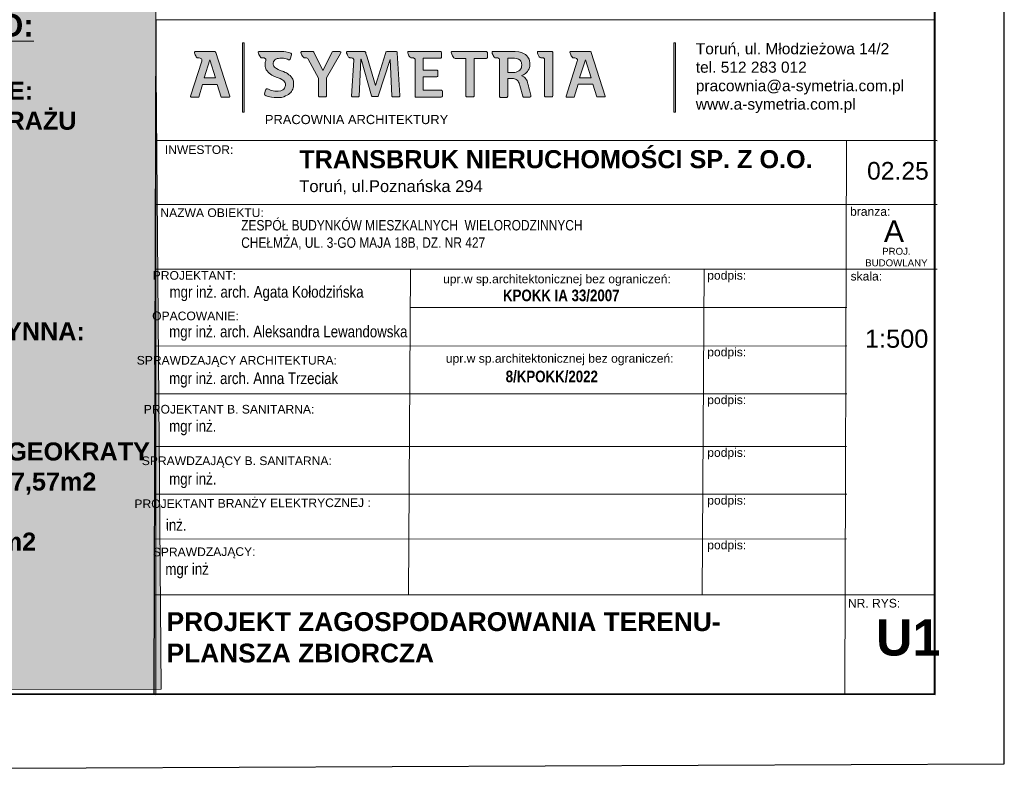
# Model space of a CAD drawing. Header units: metres. Extents: x 6539540 to 6543249, y 5894370 to 5895874.
# Tile 66 of 91: x 6542291 to 6542346, y 5895004 to 5895046. Entities that reach past the tile are written whole.
import ezdxf

# ---------------------------------------------------------------- set-up
doc = ezdxf.new("R2010")
doc.units = ezdxf.units.M
for name, color, linetype, lineweight in [('A-OPIS', 4, 'Continuous', 20), ('A-PZT', 4, 'Continuous', 9), ('A-RAMKI', 7, 'Continuous', 20), ('A-TABELA', 255, 'Continuous', 20), ('D-OPIS', 4, 'Continuous', 20)]:
    doc.layers.add(name, color=color, linetype=linetype, lineweight=lineweight)
doc.layers.add('Ramki i opis wydruku', color=7, linetype='Continuous')
doc.layers.add('tabelki', color=3, linetype='Continuous')
doc.styles.add('Arial Narrow', font='ARIALN.TTF')

# ---------------------------------------------------------------- blocks, each defined once
blk = doc.blocks.new('NOWA MAPA')
at = {"layer": 'Ramki i opis wydruku', "color": 7, "linetype": 'Continuous', "lineweight": 13, "flags": 128}
for points in [[(0, 0.05), (204.9, 0.05), (204.9, 291.95), (0, 291.95)], [(-0.05, 0), (204.95, 0), (204.95, 264), (-0.05, 264)]]:
    blk.add_lwpolyline(points, close=True, dxfattribs=at)

msp = doc.modelspace()

# ---------------------------------------------------------------- hatches: boundary and pattern name
at = {"layer": 'A-PZT', "true_color": 0xffffff, "transparency": 33554687}
h = msp.add_hatch(color=7, dxfattribs=at)
h.dxf.hatch_style = 1
h.paths.add_polyline_path([(6542299.048, 5895008.984), (6542272.165, 5895008.973), (6542271.669, 5895068.342), (6542298.553, 5895068.352)])
at = {"layer": 'D-OPIS', "lineweight": 9}
h = msp.add_hatch(color=253, dxfattribs=at)
h.paths.add_polyline_path([(6542303.649, 5895044.828), (6542303.561, 5895044.828), (6542303.562, 5895040.986), (6542303.65, 5895040.986)])
h.paths.add_polyline_path([(6542306.278, 5895044.157), (6542306.278, 5895044.192), (6542306.265, 5895044.222), (6542306.232, 5895044.247), (6542306.117, 5895044.288), (6542305.955, 5895044.325), (6542305.851, 5895044.341), (6542304.467, 5895044.341), (6542304.454, 5895044.332), (6542304.439, 5895044.32), (6542304.432, 5895044.301), (6542304.432, 5895044.282), (6542304.442, 5895044.256), (6542304.469, 5895044.185), (6542304.496, 5895044.123), (6542304.528, 5895044.071), (6542304.555, 5895044.032), (6542304.595, 5895043.998), (6542304.63, 5895043.985), (6542304.708, 5895043.985), (6542304.749, 5895043.985), (6542304.779, 5895043.973), (6542304.813, 5895043.951), (6542304.843, 5895043.922), (6542304.843, 5895043.874), (6542304.843, 5895043.825), (6542304.825, 5895043.781), (6542304.811, 5895043.73), (6542304.812, 5895043.504), (6542304.825, 5895043.446), (6542304.847, 5895043.385), (6542304.872, 5895043.329), (6542304.915, 5895043.265), (6542304.981, 5895043.196), (6542305.041, 5895043.136), (6542305.115, 5895043.086), (6542305.188, 5895043.04), (6542305.257, 5895043.002), (6542305.336, 5895042.962), (6542305.479, 5895042.911), (6542305.648, 5895042.847), (6542305.743, 5895042.799), (6542305.8, 5895042.758), (6542305.85, 5895042.716), (6542305.892, 5895042.659), (6542305.92, 5895042.603), (6542305.939, 5895042.548), (6542305.939, 5895042.457), (6542305.929, 5895042.41), (6542305.911, 5895042.364), (6542305.885, 5895042.317), (6542305.844, 5895042.265), (6542305.785, 5895042.216), (6542305.679, 5895042.168), (6542305.532, 5895042.147), (6542305.35, 5895042.147), (6542305.254, 5895042.163), (6542305.172, 5895042.183), (6542305.099, 5895042.206), (6542304.988, 5895042.247), (6542304.943, 5895042.266), (6542304.921, 5895042.273), (6542304.891, 5895042.273), (6542304.868, 5895042.263), (6542304.846, 5895042.235), (6542304.839, 5895042.209), (6542304.779, 5895041.99), (6542304.779, 5895041.956), (6542304.789, 5895041.931), (6542304.806, 5895041.916), (6542304.87, 5895041.888), (6542304.97, 5895041.845), (6542305.068, 5895041.825), (6542305.172, 5895041.805), (6542305.304, 5895041.785), (6542305.581, 5895041.785), (6542305.716, 5895041.803), (6542305.842, 5895041.831), (6542305.947, 5895041.878), (6542306.031, 5895041.915), (6542306.108, 5895041.962), (6542306.167, 5895042.008), (6542306.229, 5895042.068), (6542306.273, 5895042.133), (6542306.31, 5895042.198), (6542306.341, 5895042.256), (6542306.368, 5895042.325), (6542306.386, 5895042.392), (6542306.386, 5895042.466), (6542306.386, 5895042.588), (6542306.383, 5895042.622), (6542306.375, 5895042.692), (6542306.362, 5895042.746), (6542306.341, 5895042.808), (6542306.314, 5895042.868), (6542306.262, 5895042.931), (6542306.191, 5895043.01), (6542306.132, 5895043.059), (6542306.052, 5895043.116), (6542305.987, 5895043.156), (6542305.917, 5895043.188), (6542305.833, 5895043.228), (6542305.646, 5895043.299), (6542305.537, 5895043.347), (6542305.44, 5895043.398), (6542305.381, 5895043.438), (6542305.333, 5895043.483), (6542305.297, 5895043.527), (6542305.266, 5895043.58), (6542305.259, 5895043.618), (6542305.259, 5895043.651), (6542305.259, 5895043.721), (6542305.268, 5895043.747), (6542305.283, 5895043.785), (6542305.305, 5895043.824), (6542305.349, 5895043.874), (6542305.409, 5895043.918), (6542305.475, 5895043.947), (6542305.546, 5895043.964), (6542305.624, 5895043.971), (6542305.833, 5895043.971), (6542305.904, 5895043.956), (6542305.983, 5895043.944), (6542306.058, 5895043.912), (6542306.114, 5895043.888), (6542306.132, 5895043.888), (6542306.165, 5895043.888), (6542306.186, 5895043.899), (6542306.199, 5895043.921)])
h.paths.add_polyline_path([(6542307.504, 5895044.305), (6542307.496, 5895044.321), (6542307.481, 5895044.336), (6542307.458, 5895044.344), (6542306.831, 5895044.344), (6542306.809, 5895044.33), (6542306.8, 5895044.311), (6542306.797, 5895044.284), (6542306.809, 5895044.235), (6542306.845, 5895044.145), (6542306.886, 5895044.079), (6542306.913, 5895044.043), (6542306.937, 5895044.018), (6542306.95, 5895044.005), (6542306.969, 5895043.995), (6542306.991, 5895043.989), (6542307.017, 5895043.989), (6542307.109, 5895043.989), (6542307.142, 5895043.978), (6542307.172, 5895043.953), (6542307.195, 5895043.923), (6542307.773, 5895042.871), (6542307.773, 5895041.87), (6542307.773, 5895041.859), (6542307.785, 5895041.844), (6542307.795, 5895041.832), (6542307.815, 5895041.825), (6542307.834, 5895041.825), (6542308.165, 5895041.825), (6542308.182, 5895041.834), (6542308.203, 5895041.849), (6542308.213, 5895041.864), (6542308.221, 5895041.886), (6542308.221, 5895041.904), (6542308.221, 5895042.887), (6542308.999, 5895044.235), (6542309.006, 5895044.275), (6542309.001, 5895044.302), (6542308.996, 5895044.32), (6542308.96, 5895044.342), (6542308.562, 5895044.342), (6542308.535, 5895044.325), (6542308.52, 5895044.305), (6542308.015, 5895043.291)])
h.paths.add_polyline_path([(6542310.468, 5895044.026), (6542310.402, 5895044.236), (6542310.388, 5895044.286), (6542310.373, 5895044.314), (6542310.364, 5895044.325), (6542310.338, 5895044.337), (6542310.31, 5895044.341), (6542309.36, 5895044.34), (6542309.34, 5895044.328), (6542309.327, 5895044.313), (6542309.322, 5895044.294), (6542309.322, 5895044.274), (6542309.332, 5895044.248), (6542309.355, 5895044.189), (6542309.376, 5895044.146), (6542309.396, 5895044.103), (6542309.417, 5895044.07), (6542309.444, 5895044.036), (6542309.467, 5895044.015), (6542309.486, 5895044.005), (6542309.514, 5895043.99), (6542309.541, 5895043.986), (6542309.556, 5895043.986), (6542309.608, 5895043.986), (6542309.644, 5895043.981), (6542309.677, 5895043.969), (6542309.7, 5895043.957), (6542309.719, 5895043.928), (6542309.73, 5895043.9), (6542309.73, 5895043.87), (6542309.606, 5895041.868), (6542309.619, 5895041.85), (6542309.634, 5895041.835), (6542309.654, 5895041.827), (6542309.972, 5895041.827), (6542309.991, 5895041.838), (6542310.01, 5895041.852), (6542310.02, 5895041.874), (6542310.115, 5895043.891), (6542310.121, 5895043.913), (6542310.13, 5895043.913), (6542310.71, 5895041.892), (6542310.723, 5895041.866), (6542310.748, 5895041.857), (6542311.056, 5895041.857), (6542311.076, 5895041.872), (6542311.092, 5895041.897), (6542311.098, 5895041.925), (6542311.74, 5895043.9), (6542311.754, 5895043.9), (6542311.839, 5895041.881), (6542311.839, 5895041.862), (6542311.85, 5895041.845), (6542311.863, 5895041.833), (6542311.883, 5895041.826), (6542311.902, 5895041.826), (6542312.217, 5895041.826), (6542312.242, 5895041.836), (6542312.262, 5895041.852), (6542312.275, 5895041.872), (6542312.275, 5895041.907), (6542312.141, 5895044.275), (6542312.141, 5895044.295), (6542312.128, 5895044.32), (6542312.106, 5895044.335), (6542312.088, 5895044.341), (6542312.065, 5895044.341), (6542311.581, 5895044.341), (6542311.558, 5895044.341), (6542311.53, 5895044.324), (6542311.514, 5895044.298), (6542311.488, 5895044.229), (6542310.93, 5895042.455)])
h.paths.add_polyline_path([(6542314.57, 5895044.326), (6542314.55, 5895044.34), (6542314.523, 5895044.346), (6542312.765, 5895044.346), (6542312.74, 5895044.336), (6542312.732, 5895044.328), (6542312.724, 5895044.314), (6542312.721, 5895044.299), (6542312.721, 5895044.279), (6542312.73, 5895044.247), (6542312.739, 5895044.21), (6542312.76, 5895044.155), (6542312.784, 5895044.113), (6542312.812, 5895044.072), (6542312.834, 5895044.043), (6542312.863, 5895044.017), (6542312.89, 5895043.999), (6542312.935, 5895043.987), (6542313.004, 5895043.987), (6542313.046, 5895043.984), (6542313.068, 5895043.974), (6542313.092, 5895043.957), (6542313.115, 5895043.933), (6542313.126, 5895043.911), (6542313.13, 5895043.886), (6542313.13, 5895041.82), (6542314.58, 5895041.821), (6542314.612, 5895041.827), (6542314.63, 5895041.839), (6542314.639, 5895041.856), (6542314.648, 5895041.874), (6542314.648, 5895042.133), (6542314.645, 5895042.149), (6542314.631, 5895042.173), (6542314.615, 5895042.187), (6542314.586, 5895042.194), (6542313.581, 5895042.194), (6542313.581, 5895042.944), (6542314.341, 5895042.944), (6542314.375, 5895042.955), (6542314.388, 5895042.974), (6542314.399, 5895042.987), (6542314.399, 5895043.002), (6542314.399, 5895043.266), (6542314.381, 5895043.293), (6542314.357, 5895043.309), (6542314.325, 5895043.315), (6542313.581, 5895043.315), (6542313.58, 5895043.972), (6542314.537, 5895043.972), (6542314.563, 5895043.983), (6542314.578, 5895043.99), (6542314.589, 5895044.006), (6542314.596, 5895044.022), (6542314.596, 5895044.263), (6542314.595, 5895044.276), (6542314.589, 5895044.293)])
h.paths.add_polyline_path([(6542316.409, 5895043.962), (6542317.066, 5895043.962), (6542317.099, 5895043.962), (6542317.123, 5895043.978), (6542317.137, 5895043.993), (6542317.141, 5895044.008), (6542317.141, 5895044.029), (6542317.141, 5895044.286), (6542317.128, 5895044.314), (6542317.113, 5895044.332), (6542317.094, 5895044.341), (6542317.061, 5895044.346), (6542315.175, 5895044.346), (6542315.162, 5895044.343), (6542315.144, 5895044.328), (6542315.133, 5895044.309), (6542315.133, 5895044.285), (6542315.142, 5895044.245), (6542315.164, 5895044.196), (6542315.207, 5895044.109), (6542315.245, 5895044.04), (6542315.275, 5895044.001), (6542315.314, 5895043.974), (6542315.355, 5895043.962), (6542315.949, 5895043.962), (6542315.95, 5895041.899), (6542315.954, 5895041.87), (6542315.975, 5895041.838), (6542315.987, 5895041.83), (6542316.011, 5895041.822), (6542316.353, 5895041.822), (6542316.377, 5895041.835), (6542316.394, 5895041.852), (6542316.404, 5895041.869), (6542316.41, 5895041.897)])
h.paths.add_polyline_path([(6542319.153, 5895044.233), (6542319.04, 5895044.281), (6542318.892, 5895044.319), (6542318.675, 5895044.347), (6542317.437, 5895044.347), (6542317.418, 5895044.34), (6542317.406, 5895044.331), (6542317.397, 5895044.31), (6542317.397, 5895044.287), (6542317.404, 5895044.259), (6542317.412, 5895044.233), (6542317.439, 5895044.172), (6542317.458, 5895044.126), (6542317.49, 5895044.069), (6542317.524, 5895044.024), (6542317.564, 5895044), (6542317.595, 5895043.987), (6542317.628, 5895043.987), (6542317.722, 5895043.987), (6542317.762, 5895043.972), (6542317.781, 5895043.952), (6542317.804, 5895043.929), (6542317.814, 5895043.899), (6542317.814, 5895041.852), (6542317.823, 5895041.829), (6542317.839, 5895041.81), (6542317.858, 5895041.802), (6542318.219, 5895041.802), (6542318.238, 5895041.811), (6542318.256, 5895041.827), (6542318.264, 5895041.846), (6542318.269, 5895041.869), (6542318.268, 5895042.843), (6542318.288, 5895042.843), (6542318.593, 5895042.843), (6542318.644, 5895042.832), (6542318.696, 5895042.816), (6542318.746, 5895042.791), (6542318.795, 5895042.751), (6542318.847, 5895042.691), (6542318.871, 5895042.652), (6542318.902, 5895042.593), (6542318.922, 5895042.537), (6542318.943, 5895042.457), (6542319.098, 5895041.87), (6542319.109, 5895041.838), (6542319.126, 5895041.825), (6542319.139, 5895041.819), (6542319.489, 5895041.819), (6542319.526, 5895041.834), (6542319.542, 5895041.85), (6542319.555, 5895041.863), (6542319.56, 5895041.893), (6542319.553, 5895041.93), (6542319.533, 5895041.995), (6542319.517, 5895042.072), (6542319.478, 5895042.21), (6542319.449, 5895042.326), (6542319.421, 5895042.443), (6542319.388, 5895042.549), (6542319.369, 5895042.631), (6542319.339, 5895042.71), (6542319.303, 5895042.781), (6542319.264, 5895042.842), (6542319.213, 5895042.897), (6542319.159, 5895042.945), (6542319.094, 5895042.978), (6542319.044, 5895043), (6542319.044, 5895043.013), (6542319.08, 5895043.029), (6542319.142, 5895043.057), (6542319.199, 5895043.093), (6542319.252, 5895043.125), (6542319.31, 5895043.177), (6542319.364, 5895043.241), (6542319.41, 5895043.301), (6542319.458, 5895043.389), (6542319.483, 5895043.464), (6542319.496, 5895043.51), (6542319.503, 5895043.6), (6542319.503, 5895043.719), (6542319.479, 5895043.835), (6542319.459, 5895043.926), (6542319.392, 5895044.033), (6542319.332, 5895044.104), (6542319.257, 5895044.171)])
h.paths.add_polyline_path([(6542318.268, 5895043.974), (6542318.641, 5895043.974), (6542318.748, 5895043.961), (6542318.86, 5895043.925), (6542318.953, 5895043.872), (6542318.992, 5895043.815), (6542319.029, 5895043.734), (6542319.042, 5895043.683), (6542319.05, 5895043.604), (6542319.041, 5895043.512), (6542319.025, 5895043.443), (6542318.984, 5895043.369), (6542318.932, 5895043.318), (6542318.883, 5895043.272), (6542318.803, 5895043.232), (6542318.729, 5895043.207), (6542318.66, 5895043.189), (6542318.598, 5895043.181), (6542318.268, 5895043.183)], flags=16)
h.paths.add_polyline_path([(6542320.777, 5895044.278), (6542320.772, 5895044.301), (6542320.767, 5895044.312), (6542320.755, 5895044.327), (6542320.736, 5895044.341), (6542320.702, 5895044.346), (6542319.947, 5895044.346), (6542319.935, 5895044.339), (6542319.924, 5895044.325), (6542319.915, 5895044.295), (6542319.923, 5895044.253), (6542319.945, 5895044.191), (6542319.976, 5895044.115), (6542320.019, 5895044.043), (6542320.06, 5895044.003), (6542320.111, 5895043.984), (6542320.252, 5895043.984), (6542320.275, 5895043.967), (6542320.302, 5895043.942), (6542320.315, 5895043.907), (6542320.315, 5895041.896), (6542320.315, 5895041.874), (6542320.33, 5895041.846), (6542320.35, 5895041.83), (6542320.375, 5895041.822), (6542320.718, 5895041.822), (6542320.739, 5895041.837), (6542320.756, 5895041.85), (6542320.768, 5895041.882), (6542320.777, 5895041.913)])
h.paths.add_polyline_path([(6542322.9, 5895044.293), (6542322.893, 5895044.318), (6542322.866, 5895044.339), (6542322.838, 5895044.346), (6542321.766, 5895044.346), (6542321.745, 5895044.335), (6542321.729, 5895044.322), (6542321.722, 5895044.303), (6542321.722, 5895044.283), (6542321.73, 5895044.253), (6542321.744, 5895044.215), (6542321.763, 5895044.166), (6542321.792, 5895044.11), (6542321.821, 5895044.058), (6542321.861, 5895044.014), (6542321.881, 5895043.999), (6542321.905, 5895043.991), (6542321.991, 5895043.991), (6542322.044, 5895043.982), (6542322.079, 5895043.964), (6542322.109, 5895043.944), (6542322.133, 5895043.909), (6542322.133, 5895043.876), (6542322.133, 5895043.841), (6542322.124, 5895043.808), (6542321.503, 5895041.871), (6542321.503, 5895041.846), (6542321.514, 5895041.828), (6542321.527, 5895041.817), (6542321.961, 5895041.817), (6542322.173, 5895042.526), (6542322.984, 5895042.526), (6542323.212, 5895041.822), (6542323.662, 5895041.822), (6542323.669, 5895041.827), (6542323.678, 5895041.839), (6542323.678, 5895041.854), (6542323.678, 5895041.876)])
h.paths.add_polyline_path([(6542322.579, 5895043.886), (6542322.895, 5895042.883), (6542322.255, 5895042.883)], flags=16)
at = {"layer": 'D-OPIS', "lineweight": 20}
msp.add_hatch(color=7, dxfattribs=at).paths.add_polyline_path([(6542327.579, 5895044.832), (6542327.491, 5895044.832), (6542327.492, 5895040.989), (6542327.58, 5895040.989)])
at = {"layer": 'D-OPIS', "lineweight": 9, "true_color": 0xff7f00}
h = msp.add_hatch(color=30, dxfattribs=at)
h.paths.add_polyline_path([(6542302.066, 5895044.29), (6542302.059, 5895044.315), (6542302.032, 5895044.336), (6542302.004, 5895044.343), (6542300.932, 5895044.343), (6542300.911, 5895044.332), (6542300.895, 5895044.319), (6542300.888, 5895044.3), (6542300.888, 5895044.28), (6542300.896, 5895044.25), (6542300.91, 5895044.212), (6542300.929, 5895044.163), (6542300.958, 5895044.107), (6542300.988, 5895044.055), (6542301.027, 5895044.011), (6542301.047, 5895043.996), (6542301.071, 5895043.988), (6542301.157, 5895043.988), (6542301.21, 5895043.979), (6542301.246, 5895043.961), (6542301.275, 5895043.941), (6542301.299, 5895043.906), (6542301.299, 5895043.873), (6542301.299, 5895043.838), (6542301.29, 5895043.805), (6542300.669, 5895041.868), (6542300.669, 5895041.843), (6542300.68, 5895041.825), (6542300.693, 5895041.814), (6542301.127, 5895041.814), (6542301.339, 5895042.523), (6542302.15, 5895042.523), (6542302.378, 5895041.819), (6542302.828, 5895041.819), (6542302.835, 5895041.824), (6542302.844, 5895041.836), (6542302.844, 5895041.851), (6542302.844, 5895041.873)])
h.paths.add_polyline_path([(6542302.061, 5895042.88), (6542301.421, 5895042.88), (6542301.745, 5895043.883)], flags=16)

# ---------------------------------------------------------------- linework, layer by layer
at = {"layer": 'A-OPIS'}
msp.add_lwpolyline([(6542299.048, 5895008.984), (6542272.165, 5895008.973), (6542271.669, 5895068.342), (6542298.553, 5895068.352)], close=True, dxfattribs=at)
at = {"layer": 'A-RAMKI'}
msp.add_lwpolyline([(6542298.739, 5895046.108), (6542341.982, 5895046.108), (6542341.982, 5895008.691), (6542298.739, 5895008.691)], close=True, dxfattribs=at)
at = {"layer": 'D-OPIS', "color": 7, "lineweight": 30, "ltscale": 100}
for p, q in [((6542298.725, 5895039.43), (6542342.091, 5895039.416)), ((6542341.982, 5895008.691), (6542298.744, 5895008.685))]:
    msp.add_line(p, q, dxfattribs=at)
at = {"layer": 'D-OPIS', "color": 7, "ltscale": 100}
for p, q in [((6542337.067, 5895039.416), (6542336.964, 5895008.698)), ((6542298.715, 5895035.856), (6542342.091, 5895035.862)), ((6542298.705, 5895032.279), (6542342.096, 5895032.285)), ((6542312.872, 5895032.281), (6542312.767, 5895014.224)), ((6542312.872, 5895032.281), (6542312.767, 5895014.224)), ((6542329.171, 5895032.283), (6542329.066, 5895014.226)), ((6542312.878, 5895030.15), (6542337.074, 5895030.154)), ((6542298.693, 5895028.012), (6542337.074, 5895028.018)), ((6542298.685, 5895025.365), (6542337.074, 5895025.371)), ((6542298.677, 5895022.44), (6542337.068, 5895022.446)), ((6542298.669, 5895019.793), (6542337.075, 5895019.799)), ((6542298.662, 5895017.316), (6542337.068, 5895017.322)), ((6542298.653, 5895014.222), (6542341.986, 5895014.228)), ((6542298.653, 5895014.222), (6542341.986, 5895014.228))]:
    msp.add_line(p, q, dxfattribs=at)
at = {"layer": 'D-OPIS', "color": 7, "lineweight": 30, "ltscale": 100}
for points in [[(6542125.096, 5895307.689), (6542125.096, 5895003.883), (6542345.82, 5895004.853), (6542345.82, 5895308.182)], [(6542137.032, 5895300.691), (6542137.032, 5895008.711), (6542341.982, 5895008.691), (6542341.982, 5895300.689)]]:
    msp.add_lwpolyline(points, close=True, dxfattribs=at)
msp.add_lwpolyline([(6542298.744, 5895046.106), (6542298.638, 5895008.69)], dxfattribs=at)
at = {"layer": 'D-OPIS', "color": 253, "lineweight": 9}
msp.add_lwpolyline([(6542303.561, 5895044.828), (6542303.649, 5895044.828), (6542303.65, 5895040.986), (6542303.562, 5895040.986)], close=True, dxfattribs=at)
at = {"layer": 'D-OPIS', "color": 7, "lineweight": 20}
msp.add_lwpolyline([(6542327.491, 5895044.832), (6542327.579, 5895044.832), (6542327.58, 5895040.989), (6542327.492, 5895040.989)], close=True, dxfattribs=at)
at = {"layer": 'D-OPIS', "color": 30, "lineweight": 9, "true_color": 0xff7f00}
for points in [[(6542300.932, 5895044.343), (6542302.004, 5895044.343), (6542302.032, 5895044.336), (6542302.059, 5895044.315), (6542302.066, 5895044.29), (6542302.844, 5895041.873), (6542302.844, 5895041.851), (6542302.844, 5895041.836), (6542302.835, 5895041.824), (6542302.828, 5895041.819), (6542302.378, 5895041.819), (6542302.15, 5895042.523), (6542301.339, 5895042.523), (6542301.127, 5895041.814), (6542300.693, 5895041.814), (6542300.68, 5895041.825), (6542300.669, 5895041.843), (6542300.669, 5895041.868), (6542301.29, 5895043.805), (6542301.299, 5895043.838), (6542301.299, 5895043.873), (6542301.299, 5895043.906), (6542301.275, 5895043.941), (6542301.246, 5895043.961), (6542301.21, 5895043.979), (6542301.157, 5895043.988), (6542301.071, 5895043.988), (6542301.047, 5895043.996), (6542301.027, 5895044.011), (6542300.988, 5895044.055), (6542300.958, 5895044.107), (6542300.929, 5895044.163), (6542300.91, 5895044.212), (6542300.896, 5895044.25), (6542300.888, 5895044.28), (6542300.888, 5895044.3), (6542300.895, 5895044.319), (6542300.911, 5895044.332), (6542300.932, 5895044.343), (6542300.932, 5895044.343)], [(6542301.421, 5895042.88), (6542302.061, 5895042.88), (6542301.745, 5895043.883), (6542301.421, 5895042.88)]]:
    msp.add_lwpolyline(points, dxfattribs=at)
at = {"layer": 'D-OPIS', "color": 253, "lineweight": 9}
for points in [[(6542304.467, 5895044.341), (6542305.851, 5895044.341), (6542305.955, 5895044.325), (6542306.117, 5895044.288), (6542306.232, 5895044.247), (6542306.265, 5895044.222), (6542306.278, 5895044.192), (6542306.278, 5895044.157), (6542306.199, 5895043.921), (6542306.186, 5895043.899), (6542306.165, 5895043.888), (6542306.132, 5895043.888), (6542306.114, 5895043.888), (6542306.058, 5895043.912), (6542305.983, 5895043.944), (6542305.904, 5895043.956), (6542305.833, 5895043.971), (6542305.624, 5895043.971), (6542305.546, 5895043.964), (6542305.475, 5895043.947), (6542305.409, 5895043.918), (6542305.349, 5895043.874), (6542305.305, 5895043.824), (6542305.283, 5895043.785), (6542305.268, 5895043.747), (6542305.259, 5895043.721), (6542305.259, 5895043.651), (6542305.259, 5895043.618), (6542305.266, 5895043.58), (6542305.297, 5895043.527), (6542305.333, 5895043.483), (6542305.381, 5895043.438), (6542305.44, 5895043.398), (6542305.537, 5895043.347), (6542305.646, 5895043.299), (6542305.833, 5895043.228), (6542305.917, 5895043.188), (6542305.987, 5895043.156), (6542306.052, 5895043.116), (6542306.132, 5895043.059), (6542306.191, 5895043.01), (6542306.262, 5895042.931), (6542306.314, 5895042.868), (6542306.341, 5895042.808), (6542306.362, 5895042.746), (6542306.375, 5895042.692), (6542306.383, 5895042.622), (6542306.386, 5895042.588), (6542306.386, 5895042.466), (6542306.386, 5895042.392), (6542306.368, 5895042.325), (6542306.341, 5895042.256), (6542306.31, 5895042.198), (6542306.273, 5895042.133), (6542306.229, 5895042.068), (6542306.167, 5895042.008), (6542306.108, 5895041.962), (6542306.031, 5895041.915), (6542305.947, 5895041.878), (6542305.842, 5895041.831), (6542305.716, 5895041.803), (6542305.581, 5895041.785), (6542305.304, 5895041.785), (6542305.172, 5895041.805), (6542305.068, 5895041.825), (6542304.97, 5895041.845), (6542304.87, 5895041.888), (6542304.806, 5895041.916), (6542304.789, 5895041.931), (6542304.779, 5895041.956), (6542304.779, 5895041.99), (6542304.839, 5895042.209), (6542304.846, 5895042.235), (6542304.868, 5895042.263), (6542304.891, 5895042.273), (6542304.921, 5895042.273), (6542304.943, 5895042.266), (6542304.988, 5895042.247), (6542305.099, 5895042.206), (6542305.172, 5895042.183), (6542305.254, 5895042.163), (6542305.35, 5895042.147), (6542305.532, 5895042.147), (6542305.679, 5895042.168), (6542305.785, 5895042.216), (6542305.844, 5895042.265), (6542305.885, 5895042.317), (6542305.911, 5895042.364), (6542305.929, 5895042.41), (6542305.939, 5895042.457), (6542305.939, 5895042.548), (6542305.92, 5895042.603), (6542305.892, 5895042.659), (6542305.85, 5895042.716), (6542305.8, 5895042.758), (6542305.743, 5895042.799), (6542305.648, 5895042.847), (6542305.479, 5895042.911), (6542305.336, 5895042.962), (6542305.257, 5895043.002), (6542305.188, 5895043.04), (6542305.115, 5895043.086), (6542305.041, 5895043.136), (6542304.981, 5895043.196), (6542304.915, 5895043.265), (6542304.872, 5895043.329), (6542304.847, 5895043.385), (6542304.825, 5895043.446), (6542304.812, 5895043.504), (6542304.811, 5895043.73), (6542304.825, 5895043.781), (6542304.843, 5895043.825), (6542304.843, 5895043.874), (6542304.843, 5895043.922), (6542304.813, 5895043.951), (6542304.779, 5895043.973), (6542304.749, 5895043.985), (6542304.708, 5895043.985), (6542304.63, 5895043.985), (6542304.595, 5895043.998), (6542304.555, 5895044.032), (6542304.528, 5895044.071), (6542304.496, 5895044.123), (6542304.469, 5895044.185), (6542304.442, 5895044.256), (6542304.432, 5895044.282), (6542304.432, 5895044.301), (6542304.439, 5895044.32), (6542304.454, 5895044.332), (6542304.467, 5895044.341)], [(6542306.831, 5895044.344), (6542307.458, 5895044.344), (6542307.481, 5895044.336), (6542307.496, 5895044.321), (6542307.504, 5895044.305), (6542308.015, 5895043.291), (6542308.52, 5895044.305), (6542308.535, 5895044.325), (6542308.562, 5895044.342), (6542308.96, 5895044.342), (6542308.996, 5895044.32), (6542309.001, 5895044.302), (6542309.006, 5895044.275), (6542308.999, 5895044.235), (6542308.221, 5895042.887), (6542308.221, 5895041.904), (6542308.221, 5895041.886), (6542308.213, 5895041.864), (6542308.203, 5895041.849), (6542308.182, 5895041.834), (6542308.165, 5895041.825), (6542307.834, 5895041.825), (6542307.815, 5895041.825), (6542307.795, 5895041.832), (6542307.785, 5895041.844), (6542307.773, 5895041.859), (6542307.773, 5895041.87), (6542307.773, 5895042.871), (6542307.195, 5895043.923), (6542307.172, 5895043.953), (6542307.142, 5895043.978), (6542307.109, 5895043.989), (6542307.017, 5895043.989), (6542306.991, 5895043.989), (6542306.969, 5895043.995), (6542306.95, 5895044.005), (6542306.937, 5895044.018), (6542306.913, 5895044.043), (6542306.886, 5895044.079), (6542306.845, 5895044.145), (6542306.809, 5895044.235), (6542306.797, 5895044.284), (6542306.8, 5895044.311), (6542306.809, 5895044.33), (6542306.831, 5895044.344)], [(6542309.36, 5895044.34), (6542310.31, 5895044.341), (6542310.338, 5895044.337), (6542310.364, 5895044.325), (6542310.373, 5895044.314), (6542310.388, 5895044.286), (6542310.402, 5895044.236), (6542310.468, 5895044.026), (6542310.93, 5895042.455), (6542311.488, 5895044.229), (6542311.514, 5895044.298), (6542311.53, 5895044.324), (6542311.558, 5895044.341), (6542311.581, 5895044.341), (6542312.065, 5895044.341), (6542312.088, 5895044.341), (6542312.106, 5895044.335), (6542312.128, 5895044.32), (6542312.141, 5895044.295), (6542312.141, 5895044.275), (6542312.275, 5895041.907), (6542312.275, 5895041.872), (6542312.262, 5895041.852), (6542312.242, 5895041.836), (6542312.217, 5895041.826), (6542311.902, 5895041.826), (6542311.883, 5895041.826), (6542311.863, 5895041.833), (6542311.85, 5895041.845), (6542311.839, 5895041.862), (6542311.839, 5895041.881), (6542311.754, 5895043.9), (6542311.74, 5895043.9), (6542311.098, 5895041.925), (6542311.092, 5895041.897), (6542311.076, 5895041.872), (6542311.056, 5895041.857), (6542310.748, 5895041.857), (6542310.723, 5895041.866), (6542310.71, 5895041.892), (6542310.13, 5895043.913), (6542310.121, 5895043.913), (6542310.115, 5895043.891), (6542310.02, 5895041.874), (6542310.01, 5895041.852), (6542309.991, 5895041.838), (6542309.972, 5895041.827), (6542309.654, 5895041.827), (6542309.634, 5895041.835), (6542309.619, 5895041.85), (6542309.606, 5895041.868), (6542309.73, 5895043.87), (6542309.73, 5895043.9), (6542309.719, 5895043.928), (6542309.7, 5895043.957), (6542309.677, 5895043.969), (6542309.644, 5895043.981), (6542309.608, 5895043.986), (6542309.556, 5895043.986), (6542309.541, 5895043.986), (6542309.514, 5895043.99), (6542309.486, 5895044.005), (6542309.467, 5895044.015), (6542309.444, 5895044.036), (6542309.417, 5895044.07), (6542309.396, 5895044.103), (6542309.376, 5895044.146), (6542309.355, 5895044.189), (6542309.332, 5895044.248), (6542309.322, 5895044.274), (6542309.322, 5895044.294), (6542309.327, 5895044.313), (6542309.34, 5895044.328), (6542309.36, 5895044.34)], [(6542312.765, 5895044.346), (6542314.523, 5895044.346), (6542314.55, 5895044.34), (6542314.57, 5895044.326), (6542314.589, 5895044.293), (6542314.595, 5895044.276), (6542314.596, 5895044.263), (6542314.596, 5895044.022), (6542314.589, 5895044.006), (6542314.578, 5895043.99), (6542314.563, 5895043.983), (6542314.537, 5895043.972), (6542313.58, 5895043.972), (6542313.581, 5895043.315), (6542314.325, 5895043.315), (6542314.357, 5895043.309), (6542314.381, 5895043.293), (6542314.399, 5895043.266), (6542314.399, 5895043.002), (6542314.399, 5895042.987), (6542314.388, 5895042.974), (6542314.375, 5895042.955), (6542314.341, 5895042.944), (6542313.581, 5895042.944), (6542313.581, 5895042.194), (6542314.586, 5895042.194), (6542314.615, 5895042.187), (6542314.631, 5895042.173), (6542314.645, 5895042.149), (6542314.648, 5895042.133), (6542314.648, 5895041.874), (6542314.639, 5895041.856), (6542314.63, 5895041.839), (6542314.612, 5895041.827), (6542314.58, 5895041.821), (6542313.13, 5895041.82), (6542313.13, 5895043.886), (6542313.126, 5895043.911), (6542313.115, 5895043.933), (6542313.092, 5895043.957), (6542313.068, 5895043.974), (6542313.046, 5895043.984), (6542313.004, 5895043.987), (6542312.935, 5895043.987), (6542312.89, 5895043.999), (6542312.863, 5895044.017), (6542312.834, 5895044.043), (6542312.812, 5895044.072), (6542312.784, 5895044.113), (6542312.76, 5895044.155), (6542312.739, 5895044.21), (6542312.73, 5895044.247), (6542312.721, 5895044.279), (6542312.721, 5895044.299), (6542312.724, 5895044.314), (6542312.732, 5895044.328), (6542312.74, 5895044.336), (6542312.765, 5895044.346)], [(6542315.175, 5895044.346), (6542317.061, 5895044.346), (6542317.094, 5895044.341), (6542317.113, 5895044.332), (6542317.128, 5895044.314), (6542317.141, 5895044.286), (6542317.141, 5895044.029), (6542317.141, 5895044.008), (6542317.137, 5895043.993), (6542317.123, 5895043.978), (6542317.099, 5895043.962), (6542317.066, 5895043.962), (6542316.409, 5895043.962), (6542316.41, 5895041.897), (6542316.404, 5895041.869), (6542316.394, 5895041.852), (6542316.377, 5895041.835), (6542316.353, 5895041.822), (6542316.011, 5895041.822), (6542315.987, 5895041.83), (6542315.975, 5895041.838), (6542315.954, 5895041.87), (6542315.95, 5895041.899), (6542315.949, 5895043.962), (6542315.355, 5895043.962), (6542315.314, 5895043.974), (6542315.275, 5895044.001), (6542315.245, 5895044.04), (6542315.207, 5895044.109), (6542315.164, 5895044.196), (6542315.142, 5895044.245), (6542315.133, 5895044.285), (6542315.133, 5895044.309), (6542315.144, 5895044.328), (6542315.162, 5895044.343), (6542315.175, 5895044.346)], [(6542317.437, 5895044.347), (6542318.675, 5895044.347), (6542318.892, 5895044.319), (6542319.04, 5895044.281), (6542319.153, 5895044.233), (6542319.257, 5895044.171), (6542319.332, 5895044.104), (6542319.392, 5895044.033), (6542319.459, 5895043.926), (6542319.479, 5895043.835), (6542319.503, 5895043.719), (6542319.503, 5895043.6), (6542319.496, 5895043.51), (6542319.483, 5895043.464), (6542319.458, 5895043.389), (6542319.41, 5895043.301), (6542319.364, 5895043.241), (6542319.31, 5895043.177), (6542319.252, 5895043.125), (6542319.199, 5895043.093), (6542319.142, 5895043.057), (6542319.08, 5895043.029), (6542319.044, 5895043.013), (6542319.044, 5895043), (6542319.094, 5895042.978), (6542319.159, 5895042.945), (6542319.213, 5895042.897), (6542319.264, 5895042.842), (6542319.303, 5895042.781), (6542319.339, 5895042.71), (6542319.369, 5895042.631), (6542319.388, 5895042.549), (6542319.421, 5895042.443), (6542319.449, 5895042.326), (6542319.478, 5895042.21), (6542319.517, 5895042.072), (6542319.533, 5895041.995), (6542319.553, 5895041.93), (6542319.56, 5895041.893), (6542319.555, 5895041.863), (6542319.542, 5895041.85), (6542319.526, 5895041.834), (6542319.489, 5895041.819), (6542319.139, 5895041.819), (6542319.126, 5895041.825), (6542319.109, 5895041.838), (6542319.098, 5895041.87), (6542318.943, 5895042.457), (6542318.922, 5895042.537), (6542318.902, 5895042.593), (6542318.871, 5895042.652), (6542318.847, 5895042.691), (6542318.795, 5895042.751), (6542318.746, 5895042.791), (6542318.696, 5895042.816), (6542318.644, 5895042.832), (6542318.593, 5895042.843), (6542318.288, 5895042.843), (6542318.268, 5895042.843), (6542318.269, 5895041.869), (6542318.264, 5895041.846), (6542318.256, 5895041.827), (6542318.238, 5895041.811), (6542318.219, 5895041.802), (6542317.858, 5895041.802), (6542317.839, 5895041.81), (6542317.823, 5895041.829), (6542317.814, 5895041.852), (6542317.814, 5895043.899), (6542317.804, 5895043.929), (6542317.781, 5895043.952), (6542317.762, 5895043.972), (6542317.722, 5895043.987), (6542317.628, 5895043.987), (6542317.595, 5895043.987), (6542317.564, 5895044), (6542317.524, 5895044.024), (6542317.49, 5895044.069), (6542317.458, 5895044.126), (6542317.439, 5895044.172), (6542317.412, 5895044.233), (6542317.404, 5895044.259), (6542317.397, 5895044.287), (6542317.397, 5895044.31), (6542317.406, 5895044.331), (6542317.418, 5895044.34), (6542317.437, 5895044.347)], [(6542319.947, 5895044.346), (6542320.702, 5895044.346), (6542320.736, 5895044.341), (6542320.755, 5895044.327), (6542320.767, 5895044.312), (6542320.772, 5895044.301), (6542320.777, 5895044.278), (6542320.777, 5895041.913), (6542320.768, 5895041.882), (6542320.756, 5895041.85), (6542320.739, 5895041.837), (6542320.718, 5895041.822), (6542320.375, 5895041.822), (6542320.35, 5895041.83), (6542320.33, 5895041.846), (6542320.315, 5895041.874), (6542320.315, 5895041.896), (6542320.315, 5895043.907), (6542320.302, 5895043.942), (6542320.275, 5895043.967), (6542320.252, 5895043.984), (6542320.111, 5895043.984), (6542320.06, 5895044.003), (6542320.019, 5895044.043), (6542319.976, 5895044.115), (6542319.945, 5895044.191), (6542319.923, 5895044.253), (6542319.915, 5895044.295), (6542319.924, 5895044.325), (6542319.935, 5895044.339), (6542319.947, 5895044.346)], [(6542321.766, 5895044.346), (6542322.838, 5895044.346), (6542322.866, 5895044.339), (6542322.893, 5895044.318), (6542322.9, 5895044.293), (6542323.678, 5895041.876), (6542323.678, 5895041.854), (6542323.678, 5895041.839), (6542323.669, 5895041.827), (6542323.662, 5895041.822), (6542323.212, 5895041.822), (6542322.984, 5895042.526), (6542322.173, 5895042.526), (6542321.961, 5895041.817), (6542321.527, 5895041.817), (6542321.514, 5895041.828), (6542321.503, 5895041.846), (6542321.503, 5895041.871), (6542322.124, 5895043.808), (6542322.133, 5895043.841), (6542322.133, 5895043.876), (6542322.133, 5895043.909), (6542322.109, 5895043.944), (6542322.079, 5895043.964), (6542322.044, 5895043.982), (6542321.991, 5895043.991), (6542321.905, 5895043.991), (6542321.881, 5895043.999), (6542321.861, 5895044.014), (6542321.821, 5895044.058), (6542321.792, 5895044.11), (6542321.763, 5895044.166), (6542321.744, 5895044.215), (6542321.73, 5895044.253), (6542321.722, 5895044.283), (6542321.722, 5895044.303), (6542321.729, 5895044.322), (6542321.745, 5895044.335), (6542321.766, 5895044.346), (6542321.766, 5895044.346)], [(6542318.268, 5895043.183), (6542318.268, 5895043.974), (6542318.641, 5895043.974), (6542318.748, 5895043.961), (6542318.86, 5895043.925), (6542318.953, 5895043.872), (6542318.992, 5895043.815), (6542319.029, 5895043.734), (6542319.042, 5895043.683), (6542319.05, 5895043.604), (6542319.041, 5895043.512), (6542319.025, 5895043.443), (6542318.984, 5895043.369), (6542318.932, 5895043.318), (6542318.883, 5895043.272), (6542318.803, 5895043.232), (6542318.729, 5895043.207), (6542318.66, 5895043.189), (6542318.598, 5895043.181), (6542318.268, 5895043.183)], [(6542322.255, 5895042.883), (6542322.895, 5895042.883), (6542322.579, 5895043.886), (6542322.255, 5895042.883)]]:
    msp.add_lwpolyline(points, dxfattribs=at)

# ---------------------------------------------------------------- block references
at = {"linetype": 'Continuous'}
msp.add_blockref('NOWA MAPA', (6542137.032, 5895008.691), dxfattribs=at)

# ---------------------------------------------------------------- texts
at = {"layer": 'A-OPIS', "insert": (6542273.931, 5895066.845), "char_height": 1, "width": 2468.73918, "attachment_point": 1, "style": 'Arial Narrow'}
msp.add_mtext('\\A1;\\pt4;{\\fArial|b1|i0|c238|p34;\\H1.25x;\\LPLAN MIEJSCOWY:\\P\\H0.8x;\\P\\lPOW. DZIAŁKI = 5876,74m2\\P\\PMAX. POW. ZABUDOWY \\P= 2938,37m2 (50%)\\P\\PMIN. POW. BIOLOGICZNIE CZYNNA \\P= 1763,02m2 (30%)\\P\\P1 MP / 1 MIESZKANIE\\P\\P\\H1.25x;\\LZAPROJEKTOWANO:\\P\\H0.8x;\\P\\l64 MIEJSCA POSTOJOWE: \\P60 NA TERENIE I 4 W GARAŻU\\P\\P60 MIESZKAŃ\\P\\PPOW. ZABUDOWY: \\P1443,13m2 (24,6%)\\P\\PPOW. BIOLOGICZNIE CZYNNA: \\P\\pi-3,l4,t4,16;-^I100% ZIELEŃ ^I\\P\\pi0,l0,t4;^I2373,08m2 ^J\\P\\pi-3,l4;-^INAWIERZCHNIA Z GEOKRATY\\P\\pi0,l0,tz;^I1735,13m2*50%=867,57m2\\PRAZEM:\\P^I2373,08m2+867,57m2\\P^I=3240,65m2 (55%)\\P\\pt4;^I}', dxfattribs=at)
at = {"layer": 'A-TABELA', "color": 7, "insert": (6542304.115, 5895019.297), "char_height": 0.48002, "width": 21.67161, "attachment_point": 5, "rotation": 0.3052}
msp.add_mtext('{\\fArial|b0|i0|c238|p34;PROJEKTANT BRANŻY ELEKTRYCZNEJ :}', dxfattribs=at)
at = {"layer": 'A-TABELA', "color": 7, "insert": (6542301.426, 5895016.537), "char_height": 0.48002, "attachment_point": 5, "rotation": 0.3052}
msp.add_mtext('{\\fArial|b0|i0|c238|p34;SPRAWDZAJĄCY:}', dxfattribs=at)
at = {"layer": 'D-OPIS', "color": 7, "lineweight": 20, "insert": (6542328.704, 5895044.806), "char_height": 0.61438, "width": 34.71089, "attachment_point": 1, "rotation": 0.0083}
msp.add_mtext('{\\fArial|b0|i0|c238|p34;Toruń, ul. Młodzieżowa 14/2\\Ptel. 512 283 012 \\Ppracownia@a-symetria.com.pl \\Pwww.a-symetria.com.pl}', dxfattribs=at)
at = {"layer": 'D-OPIS', "color": 253, "lineweight": 9, "insert": (6542309.783, 5895040.83), "char_height": 0.51199, "width": 34.71089, "attachment_point": 2, "rotation": 0.0083}
msp.add_mtext('{\\fArial|b1|i0|c238|p34; \\fArial|b0|i0|c238|p34;PRACOWNIA ARCHITEKTURY}', dxfattribs=at)
at = {"layer": 'D-OPIS', "color": 7, "attachment_point": 5, "rotation": 0.0083}
for s, insert, char_height in [('{\\fArial|b0|i0|c238|p34;INWESTOR:}', (6542301.145, 5895038.899), 0.48002), ('{\\fArial|b0|i0|c238|p34;NAZWA OBIEKTU:}', (6542301.866, 5895035.402), 0.48002), ('{\\fArial|b0|i0|c238|p34;branza:}', (6542338.381, 5895035.471), 0.48002), ('{\\fArial|b0|i0|c238|p34;PROJ. \\PBUDOWLANY}', (6542339.832, 5895032.945), 0.38399), ('{\\fArial|b0|i0|c238|p34;PROJEKTANT:}', (6542300.885, 5895031.927), 0.48002), ('{\\fArial|b0|i0|c238|p34;podpis:}', (6542330.418, 5895031.862), 0.48002), ('{\\fArial|b0|i0|c238|p34;skala:}', (6542338.166, 5895031.883), 0.48002), ('{\\fArial|b0|i0|c238|p34;upr.w sp.architektonicznej bez ograniczeń:}', (6542320.998, 5895031.663), 0.48002), ('{\\fArial|b0|i0|c238|p34;OPACOWANIE:}', (6542300.945, 5895029.681), 0.48002), ('{\\fArial|b0|i0|c238|p34;podpis:}', (6542330.419, 5895027.609), 0.48002), ('{\\fArial|b0|i0|c238|p34;SPRAWDZAJĄCY ARCHITEKTURA:}', (6542303.238, 5895027.155), 0.48002), ('{\\fArial|b0|i0|c238|p34;upr.w sp.architektonicznej bez ograniczeń:}', (6542321.154, 5895027.257), 0.48002), ('{\\fArial|b0|i0|c238|p34;podpis:}', (6542330.418, 5895024.962), 0.48002), ('{\\fArial|b0|i0|c238|p34;PROJEKTANT B. SANITARNA: }', (6542302.809, 5895024.508), 0.48002), ('{\\fArial|b0|i0|c238|p34;podpis:}', (6542330.42, 5895022.037), 0.48002), ('{\\fArial|b0|i0|c238|p34;SPRAWDZAJĄCY B. SANITARNA:}', (6542303.239, 5895021.583), 0.48002), ('{\\fArial|b0|i0|c238|p34;podpis:}', (6542330.42, 5895019.39), 0.48002), ('{\\fArial|b0|i0|c238|p34;podpis:}', (6542330.42, 5895016.913), 0.48002), ('{\\fArial|b0|i0|c238|p34;NR. RYS:}', (6542338.594, 5895013.754), 0.48002)]:
    msp.add_mtext(s, dxfattribs=dict(at, insert=insert, char_height=char_height))
at = {"layer": 'D-OPIS', "color": 7, "ltscale": 100, "attachment_point": 1}
for s, insert, char_height, width in [('{\\fArial|b0|i0|c238|p34;02.25}', (6542338.205, 5895038.22), 0.98, 34.37474), ('{\\fArial|b1|i0|c238|p34;PROJEKT ZAGOSPODAROWANIA TERENU- \\PPLANSZA ZBIORCZA}', (6542299.342, 5895013.258), 1.045, 121.50207), ('{\\fArial|b1|i0|c238|p34;  U1}', (6542337.155, 5895012.855), 2, 121.50207)]:
    msp.add_mtext(s, dxfattribs=dict(at, insert=insert, char_height=char_height, width=width))
at = {"layer": 'D-OPIS', "color": 7, "ltscale": 100, "width": 34.71089, "attachment_point": 1, "rotation": 0.0083}
for s, insert, char_height in [('{\\fArial|b0|i0|c238|p34;A}', (6542339.138, 5895034.981), 1.20005), ('{\\fArial|b0|i0|c238|p34;1:500}', (6542338.089, 5895028.926), 1.00636)]:
    msp.add_mtext(s, dxfattribs=dict(at, insert=insert, char_height=char_height))
at = {"layer": 'tabelki', "color": 7, "ltscale": 100, "insert": (6542306.705, 5895038.873), "char_height": 0.72458, "width": 48.45415, "attachment_point": 1, "rotation": 0.0083}
msp.add_mtext('{\\fArial|b1|i0|c238|p34;\\H1.38x;TRANSBRUK NIERUCHOMOŚCI SP. Z O.O.\\P\\fArial|b0|i0|c238|p34;\\H0.65521x;Toruń, ul.Poznańska 294}', dxfattribs=at)
at = {"layer": 'tabelki', "color": 7, "ltscale": 100, "insert": (6542303.483, 5895035), "char_height": 0.57784, "width": 31.87664, "attachment_point": 1, "rotation": 0.0083, "style": 'Arial Narrow'}
msp.add_mtext('ZESPÓŁ BUDYNKÓW MIESZKALNYCH  WIELORODZINNYCH \\PCHEŁMŻA{\\fArial Narrow|b0|i0|c204|p34;, UL. }3-GO MAJA 18B, DZ. NR 427', dxfattribs=at)
at = {"layer": 'tabelki', "color": 7, "lineweight": 15, "ltscale": 100, "width": 15.75876, "attachment_point": 1, "style": 'Arial Narrow'}
for s, insert, char_height in [(' mgr inż. arch. Agata Kołodzińska', (6542299.302, 5895031.34), 0.64288), ('{\\fArial Narrow|b1|i0|c238|p34;KPOKK IA 33/2007}', (6542318.006, 5895031.143), 0.64288), (' mgr inż. arch. Aleksandra Lewandowska', (6542299.28, 5895029.14), 0.64288), (' mgr inż. arch. Anna Trzeciak', (6542299.28, 5895026.548), 0.64288), ('{\\fArial Narrow|b1|i0|c238|p34;8/KPOKK/2022}', (6542318.157, 5895026.65), 0.64288), (' mgr inż. ', (6542299.28, 5895023.901), 0.6429), (' mgr inż. ', (6542299.281, 5895020.976), 0.6429)]:
    msp.add_mtext(s, dxfattribs=dict(at, insert=insert, char_height=char_height))
at = {"layer": 'tabelki', "color": 7, "lineweight": 15, "ltscale": 100, "char_height": 0.6429, "width": 15.75876, "attachment_point": 1, "rotation": 0.2969, "style": 'Arial Narrow'}
for s, insert in [('inż. ', (6542299.304, 5895018.414)), (' mgr inż ', (6542299.067, 5895015.967))]:
    msp.add_mtext(s, dxfattribs=dict(at, insert=insert))

doc.saveas('drawing.dxf')
